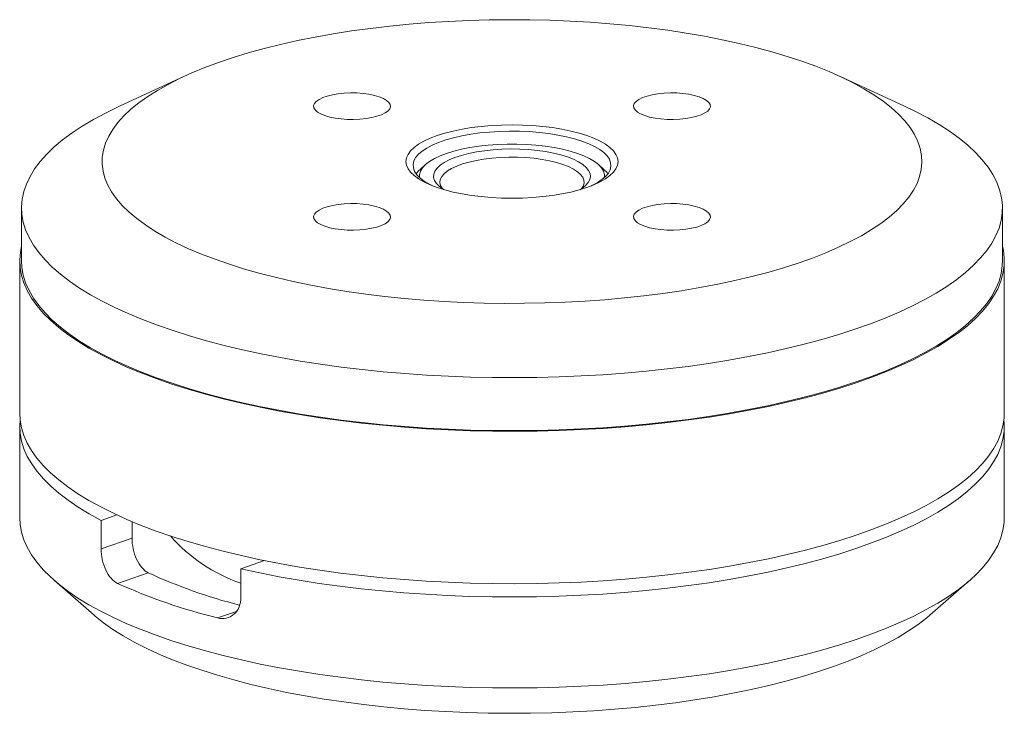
# Model space of a CAD drawing. Header units: millimetres. Extents: x -17.4 to 17.4, y -5.5 to 19.
import ezdxf

# ---------------------------------------------------------------- set-up
doc = ezdxf.new("R2010")
doc.units = ezdxf.units.MM

msp = doc.modelspace()

# ---------------------------------------------------------------- linework, layer by layer
at = {"color": 7, "linetype": 'Continuous', "lineweight": 15}
for p, q in [((-11.588, 17.043), (-13.865, 15.995)), ((13.865, 15.995), (11.588, 17.043)), ((-3.044, 13.928), (-3.253, 13.745)), ((3.253, 13.745), (3.044, 13.928)), ((-17.35, 12.383), (-17.35, 10.507)), ((17.35, 10.507), (17.35, 12.383)), ((-17.415, 10.507), (-17.415, 5.113)), ((17.415, 5.113), (17.415, 10.507)), ((-17.415, 4.644), (-17.415, 1.421)), ((17.415, 1.421), (17.415, 4.644)), ((-13.98, 1.517), (-14.538, 1.324)), ((-14.538, 1.324), (-14.538, 0.32)), ((-13.442, 0.699), (-13.442, 1.279)), ((-14.538, 0.32), (-13.442, 0.699)), ((-8.752, -0.101), (-9.588, -0.39)), ((-12.871, -0.531), (-13.954, -0.906)), ((-9.588, -0.39), (-9.588, -1.394)), ((-16.185, -0.805), (-14.777, -2.032)), ((14.777, -2.032), (16.185, -0.805)), ((-10.419, -2.13), (-9.751, -1.899))]:
    msp.add_line(p, q, dxfattribs=at)
at = {"color": 7, "linetype": 'Continuous', "lineweight": 15, "flags": 128}
for points in [[(10.253, 17.575), (10.748, 17.396), (11.216, 17.207), (11.657, 17.011), (12.069, 16.808), (12.451, 16.598), (12.804, 16.382), (13.125, 16.16), (13.413, 15.932), (13.669, 15.7), (13.892, 15.464), (14.08, 15.224), (14.234, 14.982), (14.354, 14.737), (14.438, 14.49), (14.486, 14.242), (14.5, 13.994), (14.478, 13.746), (14.42, 13.498), (14.327, 13.252), (14.199, 13.007), (14.036, 12.766), (13.839, 12.527), (13.608, 12.292), (13.344, 12.061), (13.047, 11.835), (12.719, 11.614), (12.359, 11.399), (11.968, 11.19), (11.549, 10.989), (11.101, 10.795), (10.626, 10.609), (10.125, 10.431), (9.6, 10.262), (9.051, 10.102), (8.479, 9.952), (7.887, 9.812), (7.276, 9.682), (6.647, 9.563), (6.001, 9.454), (5.341, 9.357), (4.668, 9.271), (3.983, 9.197), (3.289, 9.135), (2.587, 9.085), (1.878, 9.046), (1.164, 9.02), (0.448, 9.006), (-0.269, 9.005), (-0.986, 9.016), (-1.7, 9.039), (-2.41, 9.074), (-3.114, 9.121), (-3.811, 9.18), (-4.498, 9.252), (-5.174, 9.335), (-5.838, 9.429), (-6.487, 9.534), (-7.12, 9.651), (-7.736, 9.778), (-8.333, 9.916), (-8.91, 10.064), (-9.465, 10.221), (-9.996, 10.388), (-10.504, 10.564), (-10.985, 10.748), (-11.44, 10.94), (-11.866, 11.139), (-12.264, 11.346), (-12.631, 11.559), (-12.968, 11.779), (-13.273, 12.004), (-13.545, 12.233), (-13.785, 12.468), (-13.99, 12.706), (-14.162, 12.947), (-14.298, 13.191), (-14.4, 13.436), (-14.466, 13.684), (-14.498, 13.932), (-14.493, 14.18), (-14.453, 14.428), (-14.378, 14.675), (-14.267, 14.921), (-14.122, 15.164), (-13.942, 15.404), (-13.728, 15.641), (-13.48, 15.875), (-13.2, 16.103), (-12.887, 16.327), (-12.542, 16.545), (-12.167, 16.756), (-11.762, 16.961), (-11.329, 17.159), (-10.867, 17.349), (-10.379, 17.531), (-9.866, 17.705), (-9.328, 17.869), (-8.768, 18.024), (-8.186, 18.169), (-7.584, 18.305), (-6.963, 18.429), (-6.326, 18.543), (-5.673, 18.646), (-5.006, 18.737), (-4.327, 18.817), (-3.637, 18.886), (-2.939, 18.942), (-2.233, 18.986), (-1.522, 19.018), (-0.807, 19.038), (-0.09, 19.046), (0.628, 19.041), (1.343, 19.025), (2.055, 18.995), (2.763, 18.954), (3.463, 18.901), (4.155, 18.836), (4.837, 18.758), (5.507, 18.67), (6.164, 18.57), (6.806, 18.459), (7.43, 18.337), (8.037, 18.204), (8.624, 18.061), (9.19, 17.909), (9.733, 17.747), (10.253, 17.575)], [(-6.619, 15.651), (-6.447, 15.601), (-6.254, 15.561), (-6.045, 15.533), (-5.825, 15.517), (-5.601, 15.513), (-5.378, 15.523), (-5.162, 15.545), (-4.961, 15.579), (-4.778, 15.625), (-4.619, 15.68), (-4.489, 15.743), (-4.39, 15.813), (-4.326, 15.887), (-4.298, 15.964), (-4.307, 16.042), (-4.353, 16.118), (-4.435, 16.191), (-4.55, 16.258), (-4.695, 16.317), (-4.867, 16.367), (-5.06, 16.407), (-5.269, 16.435), (-5.489, 16.451), (-5.713, 16.454), (-5.936, 16.445), (-6.151, 16.423), (-6.353, 16.388), (-6.536, 16.343), (-6.695, 16.288), (-6.825, 16.225), (-6.924, 16.155), (-6.988, 16.081), (-7.016, 16.003), (-7.006, 15.926), (-6.96, 15.85), (-6.879, 15.777), (-6.764, 15.71), (-6.619, 15.651)], [(4.695, 15.651), (4.867, 15.601), (5.06, 15.561), (5.269, 15.533), (5.489, 15.517), (5.713, 15.513), (5.936, 15.523), (6.151, 15.545), (6.353, 15.579), (6.536, 15.625), (6.695, 15.68), (6.825, 15.743), (6.924, 15.813), (6.988, 15.887), (7.016, 15.964), (7.006, 16.042), (6.96, 16.118), (6.879, 16.191), (6.764, 16.258), (6.619, 16.317), (6.447, 16.367), (6.254, 16.407), (6.045, 16.435), (5.825, 16.451), (5.601, 16.454), (5.378, 16.445), (5.162, 16.423), (4.961, 16.388), (4.778, 16.343), (4.619, 16.288), (4.489, 16.225), (4.39, 16.155), (4.326, 16.081), (4.298, 16.003), (4.307, 15.926), (4.353, 15.85), (4.435, 15.777), (4.55, 15.71), (4.695, 15.651)], [(13.865, 15.995), (14.274, 15.798), (14.706, 15.572), (15.107, 15.338), (15.477, 15.099), (15.815, 14.854), (16.121, 14.604), (16.395, 14.349), (16.635, 14.091), (16.84, 13.829), (17.012, 13.564), (17.148, 13.296), (17.25, 13.027), (17.316, 12.757), (17.348, 12.485), (17.343, 12.214), (17.303, 11.942), (17.228, 11.672), (17.118, 11.403), (16.972, 11.136), (16.792, 10.872), (16.578, 10.611), (16.33, 10.353), (16.048, 10.1), (15.734, 9.851), (15.387, 9.607), (15.009, 9.37), (14.601, 9.138), (14.162, 8.913), (13.695, 8.695), (13.199, 8.484), (12.677, 8.281), (12.129, 8.087), (11.556, 7.902), (10.959, 7.726), (10.34, 7.559), (9.7, 7.402), (9.04, 7.255), (8.362, 7.119), (7.666, 6.994), (6.955, 6.879), (6.23, 6.776), (5.492, 6.684), (4.743, 6.604), (3.984, 6.536), (3.216, 6.479), (2.443, 6.435), (1.664, 6.403), (0.882, 6.383), (0.098, 6.375), (-0.686, 6.38), (-1.469, 6.397), (-2.248, 6.426), (-3.024, 6.467), (-3.792, 6.521), (-4.554, 6.586), (-5.305, 6.663), (-6.046, 6.752), (-6.775, 6.852), (-7.49, 6.964), (-8.19, 7.087), (-8.872, 7.22), (-9.537, 7.364), (-10.182, 7.519), (-10.807, 7.683), (-11.409, 7.857), (-11.988, 8.04), (-12.542, 8.232), (-13.071, 8.433), (-13.574, 8.641), (-14.048, 8.857), (-14.494, 9.081), (-14.91, 9.311), (-15.296, 9.547), (-15.65, 9.79), (-15.972, 10.037), (-16.262, 10.29), (-16.519, 10.546), (-16.742, 10.807), (-16.93, 11.07), (-17.085, 11.336), (-17.204, 11.605), (-17.288, 11.875), (-17.336, 12.146), (-17.35, 12.417), (-17.328, 12.689), (-17.27, 12.96), (-17.177, 13.229), (-17.049, 13.497), (-16.887, 13.763), (-16.689, 14.026), (-16.458, 14.285), (-16.193, 14.541), (-15.895, 14.792), (-15.564, 15.038), (-15.202, 15.279), (-14.809, 15.514), (-14.385, 15.742), (-13.932, 15.964), (-13.865, 15.995)], [(2.652, 14.943), (2.899, 14.849), (3.118, 14.746), (3.307, 14.637), (3.465, 14.522), (3.589, 14.402), (3.678, 14.278), (3.732, 14.152), (3.75, 14.025), (3.732, 13.898), (3.678, 13.772), (3.589, 13.648), (3.465, 13.528), (3.307, 13.413), (3.118, 13.304), (2.899, 13.201), (2.652, 13.107), (2.379, 13.021), (2.083, 12.945), (1.768, 12.88), (1.435, 12.825), (1.089, 12.782), (0.732, 12.751), (0.368, 12.733), (0, 12.727), (-0.368, 12.733), (-0.732, 12.751), (-1.089, 12.782), (-1.435, 12.825), (-1.768, 12.88), (-2.083, 12.945), (-2.379, 13.021), (-2.652, 13.107), (-2.899, 13.201), (-3.118, 13.304), (-3.307, 13.413), (-3.465, 13.528), (-3.589, 13.648), (-3.678, 13.772), (-3.732, 13.898), (-3.75, 14.025), (-3.732, 14.152), (-3.678, 14.278), (-3.589, 14.402), (-3.465, 14.522), (-3.307, 14.637), (-3.118, 14.746), (-2.899, 14.849), (-2.652, 14.943), (-2.379, 15.029), (-2.083, 15.105), (-1.768, 15.17), (-1.435, 15.225), (-1.089, 15.268), (-0.732, 15.299), (-0.368, 15.317), (0, 15.324), (0.368, 15.317), (0.732, 15.299), (1.089, 15.268), (1.435, 15.225), (1.768, 15.17), (2.083, 15.105), (2.379, 15.029), (2.652, 14.943)], [(-2.783, 13.155), (-2.922, 13.223), (-3.102, 13.329), (-3.25, 13.44), (-3.365, 13.556), (-3.445, 13.676), (-3.49, 13.798), (-3.499, 13.92), (-3.472, 14.043), (-3.409, 14.164), (-3.312, 14.282), (-3.18, 14.396), (-3.016, 14.504), (-2.821, 14.607), (-2.597, 14.702), (-2.346, 14.789), (-2.072, 14.867), (-1.776, 14.934), (-1.461, 14.991), (-1.132, 15.036), (-0.791, 15.07), (-0.442, 15.092), (-0.089, 15.101), (0.266, 15.098), (0.617, 15.083), (0.963, 15.055), (1.298, 15.015), (1.62, 14.964), (1.926, 14.902), (2.212, 14.829), (2.475, 14.747)], [(-3.272, 13.459), (-3.271, 13.568), (-3.235, 13.686), (-3.163, 13.803), (-3.057, 13.915), (-2.918, 14.024), (-2.747, 14.127), (-2.545, 14.223), (-2.316, 14.311), (-2.061, 14.39), (-1.784, 14.46), (-1.487, 14.52), (-1.174, 14.568), (-0.848, 14.605), (-0.512, 14.629), (-0.171, 14.642), (0.171, 14.642), (0.512, 14.629), (0.848, 14.605), (1.174, 14.568), (1.487, 14.52), (1.784, 14.46), (2.061, 14.39), (2.316, 14.311)], [(2.475, 14.747), (2.713, 14.656), (2.922, 14.557), (3.102, 14.451), (3.25, 14.339), (3.365, 14.223), (3.445, 14.103), (3.49, 13.982), (3.499, 13.859), (3.472, 13.737), (3.409, 13.616), (3.312, 13.498), (3.18, 13.384), (3.016, 13.275), (2.821, 13.172), (2.783, 13.155)], [(-2.402, 13.028), (-2.436, 13.049), (-2.571, 13.148), (-2.673, 13.252), (-2.741, 13.359), (-2.772, 13.468), (-2.768, 13.578), (-2.727, 13.686), (-2.651, 13.793), (-2.54, 13.896), (-2.397, 13.994), (-2.222, 14.085), (-2.017, 14.169), (-1.787, 14.244), (-1.533, 14.31), (-1.26, 14.365), (-0.97, 14.409), (-0.667, 14.442), (-0.356, 14.462), (-0.04, 14.47), (0.277, 14.465), (0.59, 14.448), (0.895, 14.419), (1.189, 14.377), (1.467, 14.325), (1.726, 14.262), (1.962, 14.189)], [(2.316, 14.311), (2.545, 14.223), (2.747, 14.127), (2.918, 14.024), (3.057, 13.915), (3.163, 13.803), (3.235, 13.686), (3.271, 13.568), (3.272, 13.459)], [(-2.458, 13.063), (-2.47, 13.078), (-2.527, 13.181), (-2.55, 13.285), (-2.536, 13.389), (-2.487, 13.493), (-2.403, 13.593), (-2.286, 13.69), (-2.136, 13.78), (-1.956, 13.864), (-1.749, 13.941), (-1.517, 14.008), (-1.264, 14.065), (-0.993, 14.111), (-0.709, 14.146), (-0.414, 14.169), (-0.113, 14.18), (0.189, 14.179), (0.488, 14.165), (0.781, 14.139), (1.062, 14.101), (1.329, 14.052), (1.577, 13.992), (1.803, 13.922)], [(1.962, 14.189), (2.173, 14.107), (2.356, 14.017), (2.508, 13.921), (2.627, 13.819), (2.712, 13.713), (2.761, 13.605), (2.775, 13.495), (2.752, 13.386), (2.694, 13.278), (2.6, 13.173), (2.473, 13.073), (2.402, 13.028)], [(-3.394, 13.594), (-3.312, 13.69), (-3.253, 13.745)], [(1.803, 13.922), (2.004, 13.844), (2.176, 13.758), (2.318, 13.666), (2.428, 13.568), (2.503, 13.467), (2.543, 13.363), (2.547, 13.259), (2.516, 13.155), (2.458, 13.063)], [(3.253, 13.745), (3.365, 13.631), (3.394, 13.594)], [(-6.619, 11.733), (-6.447, 11.683), (-6.254, 11.643), (-6.045, 11.615), (-5.825, 11.599), (-5.601, 11.596), (-5.378, 11.605), (-5.162, 11.627), (-4.961, 11.662), (-4.778, 11.707), (-4.619, 11.762), (-4.489, 11.825), (-4.39, 11.895), (-4.326, 11.97), (-4.298, 12.047), (-4.307, 12.124), (-4.353, 12.201), (-4.435, 12.273), (-4.55, 12.34), (-4.695, 12.399), (-4.867, 12.449), (-5.06, 12.489), (-5.269, 12.518), (-5.489, 12.534), (-5.713, 12.537), (-5.936, 12.527), (-6.151, 12.505), (-6.353, 12.471), (-6.536, 12.426), (-6.695, 12.371), (-6.825, 12.307), (-6.924, 12.237), (-6.988, 12.163), (-7.016, 12.086), (-7.006, 12.008), (-6.96, 11.932), (-6.879, 11.859), (-6.764, 11.793), (-6.619, 11.733)], [(4.695, 11.733), (4.867, 11.683), (5.06, 11.643), (5.269, 11.615), (5.489, 11.599), (5.713, 11.596), (5.936, 11.605), (6.151, 11.627), (6.353, 11.662), (6.536, 11.707), (6.695, 11.762), (6.825, 11.825), (6.924, 11.895), (6.988, 11.97), (7.016, 12.047), (7.006, 12.124), (6.96, 12.201), (6.879, 12.273), (6.764, 12.34), (6.619, 12.399), (6.447, 12.449), (6.254, 12.489), (6.045, 12.518), (5.825, 12.534), (5.601, 12.537), (5.378, 12.527), (5.162, 12.505), (4.961, 12.471), (4.778, 12.426), (4.619, 12.371), (4.489, 12.307), (4.39, 12.237), (4.326, 12.163), (4.298, 12.086), (4.307, 12.008), (4.353, 11.932), (4.435, 11.859), (4.55, 11.793), (4.695, 11.733)], [(17.35, 11.028), (17.381, 10.882), (17.412, 10.609), (17.408, 10.337), (17.368, 10.064), (17.293, 9.793), (17.182, 9.523), (17.036, 9.255), (16.855, 8.99), (16.64, 8.728), (16.391, 8.469), (16.108, 8.215), (15.793, 7.965), (15.445, 7.721), (15.065, 7.482), (14.655, 7.249), (14.215, 7.023), (13.746, 6.804), (13.249, 6.593), (12.725, 6.39), (12.174, 6.195), (11.599, 6.009), (11, 5.832), (10.379, 5.665), (9.737, 5.507), (9.074, 5.36), (8.393, 5.223), (7.695, 5.097), (6.981, 4.982), (6.253, 4.879), (5.512, 4.787), (4.76, 4.706), (3.998, 4.638), (3.228, 4.581), (2.452, 4.537), (1.67, 4.504), (0.885, 4.484), (0.098, 4.477), (-0.689, 4.481), (-1.474, 4.498), (-2.257, 4.527), (-3.035, 4.569), (-3.807, 4.622), (-4.571, 4.688), (-5.325, 4.765), (-6.069, 4.855), (-6.801, 4.955), (-7.518, 5.067), (-8.22, 5.191), (-8.906, 5.325), (-9.573, 5.469), (-10.22, 5.624), (-10.847, 5.789), (-11.452, 5.964), (-12.033, 6.148), (-12.589, 6.34), (-13.12, 6.542), (-13.624, 6.751), (-14.101, 6.968), (-14.548, 7.192), (-14.966, 7.423), (-15.353, 7.661), (-15.709, 7.904), (-16.032, 8.152), (-16.323, 8.405), (-16.581, 8.663), (-16.805, 8.924), (-16.994, 9.189), (-17.149, 9.456), (-17.268, 9.726), (-17.352, 9.997), (-17.401, 10.269), (-17.415, 10.541), (-17.392, 10.814), (-17.35, 11.028)], [(17.35, 10.507), (17.343, 10.337), (17.303, 10.066), (17.228, 9.796), (17.118, 9.527), (16.972, 9.26), (16.792, 8.996), (16.578, 8.735), (16.33, 8.477), (16.048, 8.224), (15.734, 7.975), (15.387, 7.731), (15.009, 7.493), (14.601, 7.262), (14.162, 7.036), (13.695, 6.818), (13.199, 6.608), (12.677, 6.405), (12.129, 6.211), (11.556, 6.026), (10.959, 5.849), (10.34, 5.683), (9.7, 5.526), (9.04, 5.379), (8.362, 5.243), (7.666, 5.117), (6.955, 5.003), (6.23, 4.9), (5.492, 4.808), (4.743, 4.728), (3.984, 4.66), (3.216, 4.603), (2.443, 4.559), (1.664, 4.527), (0.882, 4.507), (0.098, 4.499), (-0.686, 4.504), (-1.469, 4.521), (-2.248, 4.55), (-3.024, 4.591), (-3.792, 4.644), (-4.554, 4.71), (-5.305, 4.787), (-6.046, 4.876), (-6.775, 4.976), (-7.49, 5.088), (-8.19, 5.211), (-8.872, 5.344), (-9.537, 5.488), (-10.182, 5.643), (-10.807, 5.807), (-11.409, 5.981), (-11.988, 6.164), (-12.542, 6.356), (-13.071, 6.556), (-13.574, 6.765), (-14.048, 6.981), (-14.494, 7.205), (-14.91, 7.435), (-15.296, 7.671), (-15.65, 7.913), (-15.972, 8.161), (-16.262, 8.413), (-16.519, 8.67), (-16.742, 8.93), (-16.93, 9.194), (-17.085, 9.46), (-17.204, 9.728), (-17.288, 9.998), (-17.336, 10.269), (-17.35, 10.507)], [(17.415, 5.113), (17.408, 4.942), (17.368, 4.67), (17.293, 4.399), (17.182, 4.129), (17.036, 3.861), (16.855, 3.596), (16.64, 3.334), (16.391, 3.075), (16.108, 2.821), (15.793, 2.571), (15.445, 2.327), (15.065, 2.088), (14.655, 1.855), (14.215, 1.629), (13.746, 1.41), (13.249, 1.199), (12.725, 0.996), (12.174, 0.801), (11.599, 0.615), (11, 0.438), (10.379, 0.27), (9.737, 0.113), (9.074, -0.034), (8.393, -0.171), (7.695, -0.297), (6.981, -0.412), (6.253, -0.515), (5.512, -0.608), (4.76, -0.688), (3.998, -0.757), (3.228, -0.813), (2.452, -0.858), (1.67, -0.89), (0.885, -0.91), (0.098, -0.918), (-0.689, -0.913), (-1.474, -0.896), (-2.257, -0.867), (-3.035, -0.825), (-3.807, -0.772), (-4.571, -0.706), (-5.325, -0.629), (-6.069, -0.54), (-6.801, -0.439), (-7.518, -0.327), (-8.22, -0.204), (-8.906, -0.07), (-9.573, 0.075), (-10.22, 0.23), (-10.847, 0.395), (-11.452, 0.57), (-12.033, 0.753), (-12.589, 0.946), (-13.12, 1.147), (-13.624, 1.357), (-14.101, 1.574), (-14.548, 1.798), (-14.966, 2.029), (-15.353, 2.266), (-15.709, 2.509), (-16.032, 2.758), (-16.323, 3.011), (-16.581, 3.269), (-16.805, 3.53), (-16.994, 3.795), (-17.149, 4.062), (-17.268, 4.331), (-17.352, 4.602), (-17.401, 4.874), (-17.415, 5.113)], [(-14.538, 1.324), (-14.956, 1.555), (-15.344, 1.792), (-15.701, 2.035), (-16.026, 2.283), (-16.317, 2.537), (-16.576, 2.794), (-16.8, 3.056), (-16.99, 3.32), (-17.146, 3.587), (-17.266, 3.857), (-17.351, 4.128), (-17.401, 4.4), (-17.415, 4.673), (-17.402, 4.878)], [(17.402, 4.878), (17.413, 4.744), (17.408, 4.472), (17.368, 4.199), (17.292, 3.928), (17.181, 3.658), (17.035, 3.39), (16.853, 3.125), (16.638, 2.862), (16.388, 2.604), (16.105, 2.349), (15.789, 2.1), (15.441, 1.855), (15.061, 1.616), (14.651, 1.384), (14.21, 1.158), (13.74, 0.939), (13.243, 0.727), (12.718, 0.524), (12.167, 0.329), (11.592, 0.143), (10.992, -0.034), (10.37, -0.201), (9.727, -0.358), (9.064, -0.505), (8.383, -0.642), (7.684, -0.768), (6.97, -0.883), (6.242, -0.986), (5.5, -1.078), (4.748, -1.158), (3.985, -1.227), (3.215, -1.283), (2.438, -1.327), (1.656, -1.359), (0.871, -1.379), (0.084, -1.387), (-0.704, -1.382), (-1.489, -1.365), (-2.272, -1.335), (-3.05, -1.293), (-3.822, -1.24), (-4.587, -1.174), (-5.341, -1.096), (-6.085, -1.007), (-6.816, -0.906), (-7.534, -0.793), (-8.236, -0.67), (-8.921, -0.535), (-9.588, -0.39)], [(17.415, 1.421), (17.408, 1.251), (17.368, 0.979), (17.293, 0.707), (17.182, 0.438), (17.036, 0.17), (16.855, -0.096), (16.64, -0.358), (16.391, -0.616), (16.108, -0.871), (15.793, -1.12), (15.445, -1.365), (15.065, -1.604), (14.655, -1.836), (14.215, -2.062), (13.746, -2.281), (13.249, -2.493), (12.725, -2.696), (12.174, -2.891), (11.599, -3.077), (11, -3.254), (10.379, -3.421), (9.737, -3.579), (9.074, -3.726), (8.393, -3.863), (7.695, -3.989), (6.981, -4.103), (6.253, -4.207), (5.512, -4.299), (4.76, -4.38), (3.998, -4.448), (3.228, -4.505), (2.452, -4.549), (1.67, -4.581), (0.885, -4.601), (0.098, -4.609), (-0.689, -4.604), (-1.474, -4.588), (-2.257, -4.558), (-3.035, -4.517), (-3.807, -4.463), (-4.571, -4.398), (-5.325, -4.32), (-6.069, -4.231), (-6.801, -4.13), (-7.518, -4.018), (-8.22, -3.895), (-8.906, -3.761), (-9.573, -3.616), (-10.22, -3.461), (-10.847, -3.297), (-11.452, -3.122), (-12.033, -2.938), (-12.589, -2.745), (-13.12, -2.544), (-13.624, -2.335), (-14.101, -2.118), (-14.548, -1.894), (-14.966, -1.663), (-15.353, -1.425), (-15.709, -1.182), (-16.032, -0.934), (-16.323, -0.68), (-16.581, -0.423), (-16.805, -0.161), (-16.994, 0.103), (-17.149, 0.37), (-17.268, 0.64), (-17.352, 0.911), (-17.401, 1.183), (-17.415, 1.421)], [(14.777, -2.032), (14.672, -2.122), (14.366, -2.36), (14.028, -2.592), (13.659, -2.818), (13.259, -3.039), (12.83, -3.252), (12.372, -3.458), (11.887, -3.657), (11.375, -3.847), (10.838, -4.029), (10.276, -4.201), (9.692, -4.365), (9.086, -4.518), (8.459, -4.662), (7.814, -4.795), (7.151, -4.918), (6.473, -5.029), (5.78, -5.129), (5.074, -5.218), (4.357, -5.295), (3.63, -5.36), (2.894, -5.414), (2.153, -5.455), (1.407, -5.484), (0.657, -5.501), (-0.094, -5.506), (-0.845, -5.498), (-1.594, -5.478), (-2.339, -5.446), (-3.079, -5.402), (-3.812, -5.345), (-4.537, -5.277), (-5.251, -5.197), (-5.954, -5.105), (-6.644, -5.002), (-7.319, -4.888), (-7.977, -4.763), (-8.618, -4.627), (-9.239, -4.481), (-9.84, -4.325), (-10.419, -4.159), (-10.974, -3.984), (-11.505, -3.8), (-12.011, -3.608), (-12.489, -3.407), (-12.94, -3.199), (-13.362, -2.984), (-13.754, -2.762), (-14.115, -2.534), (-14.445, -2.301), (-14.743, -2.062), (-14.777, -2.032)]]:
    msp.add_lwpolyline(points, dxfattribs=at)
at = {"color": 7, "linetype": 'Continuous', "lineweight": 15}
for centre, radius, start, end in [((-7.666, 4.673), 5.896, 221.4368, 250.9678), ((-5.013, 16.499), 18.755, 245.2295, 255.7154), ((-5.363, 18.188), 20.938, 245.7741, 256.026)]:
    msp.add_arc(centre, radius, start, end, dxfattribs=at)
for points, knots in [([(-13.442, 0.699), (-13.442, 0.574), (-13.428, 0.444), (-13.372, 0.186), (-13.33, 0.059), (-13.227, -0.167), (-13.163, -0.269), (-13.025, -0.431), (-12.949, -0.493), (-12.871, -0.531)], [0, 0, 0, 0, 0.25, 0.25, 0.5, 0.5, 0.75, 0.75, 1, 1, 1, 1]), ([(-13.954, -0.906), (-14.034, -0.869), (-14.111, -0.808), (-14.253, -0.646), (-14.317, -0.545), (-14.476, -0.206), (-14.538, 0.07), (-14.538, 0.32)], [0, 0, 0, 0, 0.25, 0.25, 0.5, 0.5, 1, 1, 1, 1]), ([(-9.588, -1.394), (-9.588, -1.519), (-9.611, -1.636), (-9.697, -1.844), (-9.76, -1.934), (-9.915, -2.069), (-10.008, -2.116), (-10.206, -2.16), (-10.312, -2.158), (-10.419, -2.13)], [0, 0, 0, 0, 0.25, 0.25, 0.5, 0.5, 0.75, 0.75, 1, 1, 1, 1])]:
    msp.add_open_spline(points, degree=3, knots=knots, dxfattribs=at)

doc.saveas('drawing.dxf')
